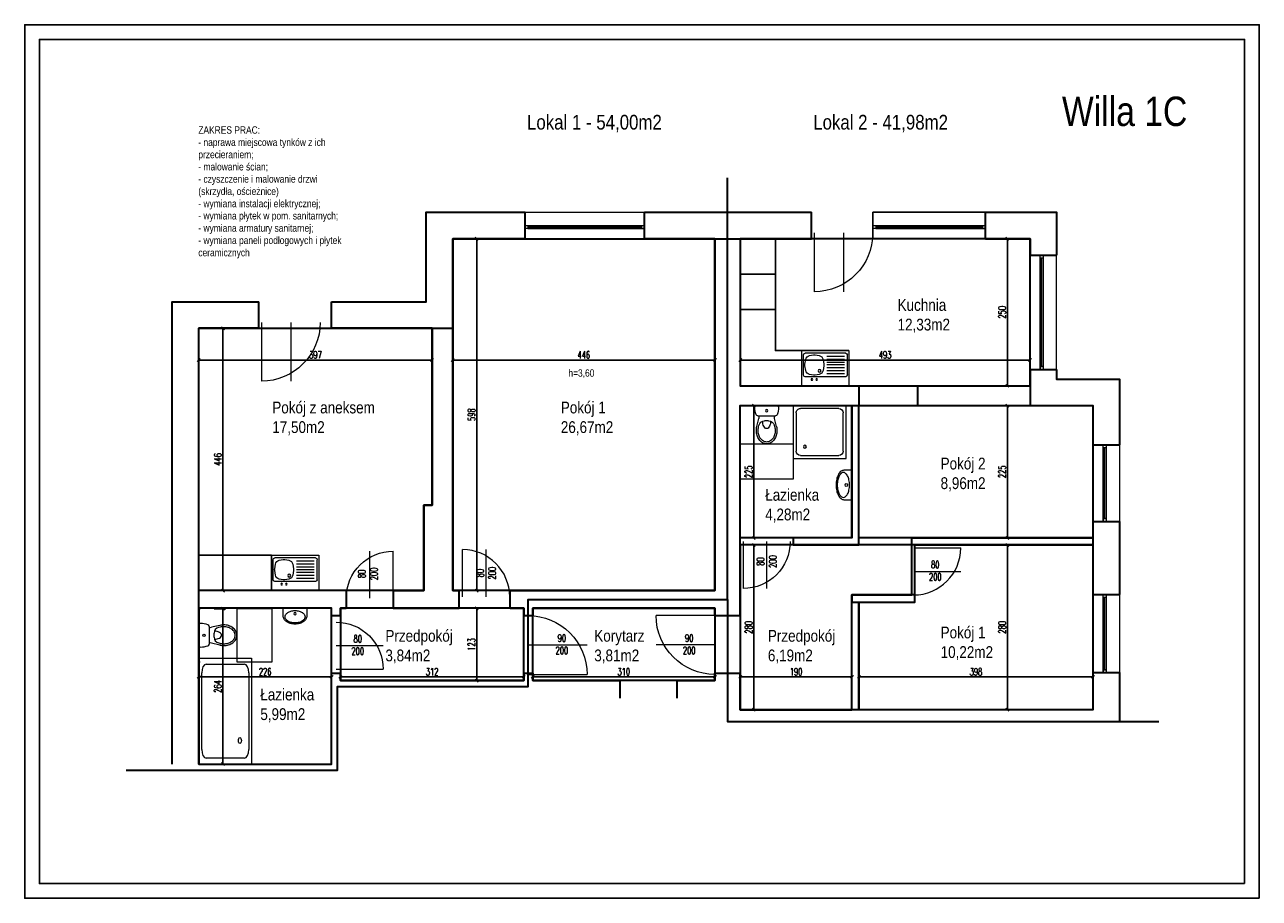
# Model space of a CAD drawing. Extents: x 33706 to 249013, y -74890 to 17912.
# Tile 20 of 175: x 61099 to 63199, y 14370 to 15855. Entities that reach past the tile are written whole.
import ezdxf
from ezdxf.lldxf.tags import DXFTag

# ---------------------------------------------------------------- set-up
doc = ezdxf.new("R2010")
doc.units = 0
doc.header["$MEASUREMENT"] = 0
for name, color, linetype, lineweight in [('_konstrukcja', 96, 'Continuous', 20), ('_stolarka', 1, 'Continuous', 13), ('A-ARM', 1, 'Continuous', 15), ('RAMKA', 13, 'Continuous', 25), ('wymiar', 3, 'Continuous', 13)]:
    doc.layers.add(name, color=color, linetype=linetype, lineweight=lineweight)
doc.styles.add('Arial narrow', font='ARIALN.TTF')
doc.styles.add('SIMPLEX', font='SIMPLEX.shx', dxfattribs={"width": 0.6})
doc.styles.get("Standard").update_dxf_attribs({"font": 'ARIALN.TTF'})
tags = doc.linetypes.add('HIDDEN', pattern=[0.375, 0.25, -0.125]).pattern_tags.tags
tags[6:7] = [DXFTag(74, 4), DXFTag(75, 0), DXFTag(340, '0'), DXFTag(46, 1.0), DXFTag(50, 0.0), DXFTag(44, 0.0), DXFTag(45, 0.0)]
tags[4:5] = [DXFTag(74, 4), DXFTag(75, 0), DXFTag(340, '0'), DXFTag(46, 1.0), DXFTag(50, 0.0), DXFTag(44, 0.0), DXFTag(45, 0.0)]
doc.dimstyles.new('1-50 cm', dxfattribs={"dimscale": 0.5, "dimtxt": 25, "dimasz": 10, "dimexe": 10, "dimexo": 25, "dimgap": 5, "dimtad": 1, "dimdec": 0, "dimdsep": 46, "dimtxsty": 'SIMPLEX', "dimblk": 'OBLIQUE', "dimcen": 0, "dimadec": 1, "dimazin": 0, "dimtfac": 0.028571, "dimtdec": 1, "dimtix": 1, "dimtmove": 1, "dimatfit": 2, "dimldrblk": 'DOT', "dimfxl": 30, "dimfxlon": 1, "dimtolj": 1, "dimlwe": -1, "dimarcsym": 0})

# ---------------------------------------------------------------- blocks, each defined once
blk = doc.blocks.new('_arm_brodzik prost 90')
at = {"layer": 'A-ARM', "color": 0}
for p, q in [((0, 90), (90, 90)), ((0, 0), (0, 90)), ((12.5, 85), (77.5, 85)), ((90, 90), (90, 0)), ((5, 12.5), (5, 77.5)), ((85, 77.5), (85, 12.5)), ((90, 0), (0, 0)), ((77.5, 5), (12.5, 5))]:
    blk.add_line(p, q, dxfattribs=at)
blk.add_circle((20, 20), 2.5, dxfattribs=at)
for centre, start, end in [((12.5, 77.5), 90, 180), ((77.5, 77.5), 0, 90), ((12.5, 12.5), 180, 270), ((77.5, 12.5), 270, 0)]:
    blk.add_arc(centre, 7.5, start, end, dxfattribs=at)
blk = doc.blocks.new('dr100_uniwersalne')
at = {"layer": '_stolarka', "color": 0, "linetype": 'ByBlock', "ltscale": 50}
blk.add_line((50, 0), (50, 100), dxfattribs=at)
blk.add_lwpolyline([(0, 0), (0, 100)], dxfattribs=at)
blk.add_arc((0, 0), 100, 0, 90, dxfattribs=at)
blk = doc.blocks.new('_arm_zlewozmywak 1-kom')
at = {"layer": 'A-ARM'}
for p, q in [((80, 60), (0, 60)), ((0, 60), (0, 0)), ((74.5, 44.5), (5.5, 44.5)), ((80, 0), (80, 60)), ((2.5, 41.5), (2.5, 7.5)), ((6.6, 34), (5.2, 25.8)), ((5.2, 23.2), (6.6, 15)), ((19.8, 41.7), (13, 40.5)), ((29.5, 40.5), (22.7, 41.7)), ((37.3, 25.8), (35.9, 34)), ((35.9, 15), (37.3, 23.2)), ((36.2, 32.6), (36.2, 32.6)), ((72.5, 39.5), (42.5, 39.5)), ((72.5, 34.5), (42.5, 34.5)), ((72.5, 29.5), (42.5, 29.5)), ((72.5, 24.5), (42.5, 24.5)), ((77.5, 41.5), (77.5, 7.5)), ((0, 0), (80, 0)), ((74.5, 4.5), (5.5, 4.5)), ((13, 8.5), (19.8, 7.3)), ((22.7, 7.3), (29.5, 8.5)), ((42.5, 19.5), (72.5, 19.5)), ((42.5, 14.5), (72.5, 14.5)), ((42.5, 9.5), (72.5, 9.5))]:
    blk.add_line(p, q, dxfattribs=at)
for centre, radius in [((17, 49), 1.5), ((25, 49), 1.5), ((30, 34.5), 2.5)]:
    blk.add_circle(centre, radius, dxfattribs=at)
for centre, radius, start, end in [((5.5, 41.5), 3, 90, 180), ((74.5, 41.5), 3, 0, 90), ((13.1, 24.5), 8, 170.5377, 189.4623), ((14.5, 32.6), 8, 100.3048, 170.5377), ((21.2, 33.9), 8, 79.6952, 100.3048), ((28, 32.6), 8, 9.4623, 79.6952), ((28.3, 31.2), 8, 9.4601, 9.4623), ((29.4, 24.5), 8, 350.5377, 9.4623), ((5.5, 7.5), 3, 180, 270), ((14.5, 16.4), 8, 189.4623, 259.6952), ((21.2, 15.1), 8, 259.6952, 280.3048), ((28, 16.4), 8, 280.3048, 350.5377), ((74.5, 7.5), 3, 270, 0)]:
    blk.add_arc(centre, radius, start, end, dxfattribs=at)
blk = doc.blocks.new('wc')
at = {"layer": 'A-ARM', "color": 0}
for p, q in [((-16.7, 35.7), (-13.5, 21.9)), ((-13.8, 36.4), (-13.2, 33.7)), ((3.4, 26), (-3.4, 26)), ((13.8, 36.4), (13.2, 33.7)), ((16.7, 35.7), (13.5, 21.9)), ((17.1, 0), (-17.1, 0)), ((-15, 17.5), (15, 17.5))]:
    blk.add_line(p, q, dxfattribs=at)
at = {"layer": 'A-ARM', "color": 0, "linetype": 'HIDDEN', "lineweight": 13, "ltscale": 50}
blk.add_lwpolyline([(45, 65), (45, 125), (-45, 125), (-45, 65)], close=True, dxfattribs=at)
at = {"layer": 'A-ARM', "color": 0}
for points in [[(17.5, 42.5, 0.072039), (16.3, 50.8, 0.083339), (12.9, 57.8, 0.106661), (7.1, 63.1, 0.132138), (0, 65, 0.132138), (-7.1, 63.1, 0.106661), (-12.9, 57.8, 0.083339), (-16.3, 50.8, 0.072039), (-17.5, 42.5, 0.05824), (-16.7, 35.7, 0.083339)], [(14.5, 42.5, 0.072039), (13.4, 50, 0.083339), (10.5, 56, 0.106661), (5.6, 60.5, 0.132138), (0, 62, 0.132138), (-5.6, 60.5, 0.106661), (-10.5, 56, 0.083339), (-13.4, 50, 0.072039), (-14.5, 42.5, 0.05824), (-13.8, 36.4, 0.05824)], [(13.8, 36.4, 0.05824), (14.5, 42.5, 0.05824)], [(16.7, 35.7, 0.05824), (17.5, 42.5, 0.072039)], [(6.8, 26.6, 0.047502), (6.3, 31.2, 0.067446), (4.8, 35.2, 0.105232), (2.3, 38.2, 0.168531), (0, 39, 0.168531), (-2.3, 38.2, 0.105232), (-4.8, 35.2, 0.067446), (-6.3, 31.2, 0.047502), (-6.8, 26.6, 0.053598)]]:
    blk.add_lwpolyline(points, format="xyb", dxfattribs=at)
at = {"layer": 'A-ARM', "color": 0, "linetype": 'HIDDEN', "lineweight": 13, "ltscale": 50}
for points in [[(-45, 0), (-45, 2.5)], [(-42.5, 0), (-45, 0)], [(45, 0), (42.5, 0)], [(45, 0), (45, 2.5)]]:
    blk.add_lwpolyline(points, dxfattribs=at)
at = {"layer": 'A-ARM', "color": 0}
blk.add_circle((0, 8.8), 1.96, dxfattribs=at)
for centre, radius, start, end in [((-33, 17.4), 20, 0.3283, 13.0047), ((-3.4, 36), 10, 193.0047, 270), ((3.4, 36), 10, 270, 346.9953), ((33, 17.4), 20, 166.9953, 179.6717), ((16.9, 2.7), 37, 159.6583, 179.4624), ((-17.1, 3), 3, 179.4624, 270), ((-15, 14.5), 3, 90, 159.6583), ((15, 14.5), 3, 20.3417, 90), ((17.1, 3), 3, 270, 0.5376), ((-16.9, 2.7), 37, 0.5376, 20.3417)]:
    blk.add_arc(centre, radius, start, end, dxfattribs=at)
blk = doc.blocks.new('_arm_umywalka')
at = {"layer": 'A-ARM', "color": 0}
for p, q in [((-20, 13.5), (-20, 0)), ((-20, 0), (20, 0)), ((20, 0), (20, 13.5))]:
    blk.add_line(p, q, dxfattribs=at)
blk.add_lwpolyline([(20, 13.5, 0.138474), (18.6, 18.4, 0.107069), (14.1, 23, 0.080452), (8, 25.9, 0.068264), (0, 27, 0.068264), (-8, 25.9, 0.080452), (-14.1, 23, 0.107069), (-18.6, 18.4, 0.138474), (-20, 13.5, 0.138474)], format="xyb", dxfattribs=at)
blk.add_lwpolyline([(-17, 14.5, 0.138474), (-16.1, 11.2, 0.107069), (-12.5, 7.4, 0.080452), (-7.1, 5, 0.068264), (0, 4, 0.068264), (7.1, 5, 0.080452), (12.5, 7.4, 0.107069), (16.1, 11.2, 0.138474), (17, 14.5, 0.138474), (16.1, 17.8, 0.107069), (12.5, 21.6, 0.080452), (7.1, 24, 0.068264), (0, 25, 0.068264), (-7.1, 24, 0.080452), (-12.5, 21.6, 0.107069), (-16.1, 17.8, 0.138474)], format="xyb", close=True, dxfattribs=at)
blk.add_circle((0, 9.5), 2, dxfattribs=at)
blk = doc.blocks.new('_OBLIQUE')
at = {"color": 0, "linetype": 'ByBlock', "lineweight": -2}
for p, q in [((-0.5, -0.5), (0.5, 0.5)), ((0, 0), (0, 0))]:
    blk.add_line(p, q, dxfattribs=at)
blk = doc.blocks.new('*D10306')
at = {"layer": 'DEFPOINTS', "color": 0, "lineweight": 18, "ltscale": 50}
for p in [(61395.5, 15339), (61792.5, 15339), (61792.5, 15284.9)]:
    blk.add_point(p, dxfattribs=at)
at = {"layer": 'wymiar', "color": 0, "ltscale": 50}
for p, q in [((61395.5, 15299.9), (61395.5, 15279.9)), ((61792.5, 15299.9), (61792.5, 15279.9))]:
    blk.add_line(p, q, dxfattribs=at)
at = {"layer": 'wymiar', "color": 0, "lineweight": -2, "ltscale": 50}
blk.add_line((61395.5, 15284.9), (61792.5, 15284.9), dxfattribs=at)
at = {"layer": 'wymiar', "color": 0, "lineweight": -2, "ltscale": 50, "xscale": 5, "yscale": 5, "zscale": 5, "rotation": 180}
blk.add_blockref('_OBLIQUE', (61395.5, 15284.9), dxfattribs=at)
at = {"layer": 'wymiar', "color": 0, "lineweight": -2, "ltscale": 50, "xscale": 5, "yscale": 5, "zscale": 5}
blk.add_blockref('_OBLIQUE', (61792.5, 15284.9), dxfattribs=at)
at = {"layer": 'wymiar', "color": 0, "lineweight": 18, "ltscale": 50, "insert": (61594, 15293.6), "char_height": 12.5, "attachment_point": 5, "style": 'SIMPLEX'}
blk.add_mtext('\\A1;397', dxfattribs=at)
blk = doc.blocks.new('_Dot')
at = {"color": 0, "lineweight": -2}
blk.add_line((-0.5, 0), (-1, 0), dxfattribs=at)
at = {"color": 0, "const_width": 0.5}
blk.add_lwpolyline([(-0.25, 0, 1), (0.25, 0, 1)], format="xyb", close=True, dxfattribs=at)
blk = doc.blocks.new('*D10307')
at = {"layer": 'DEFPOINTS', "color": 0, "lineweight": 18, "ltscale": 50}
for p in [(61395.5, 15339), (61395.5, 14893), (61436.7, 14893)]:
    blk.add_point(p, dxfattribs=at)
at = {"layer": 'wymiar', "color": 0, "ltscale": 50}
for p, q in [((61421.7, 15339), (61441.7, 15339)), ((61421.7, 14893), (61441.7, 14893))]:
    blk.add_line(p, q, dxfattribs=at)
at = {"layer": 'wymiar', "color": 0, "lineweight": -2, "ltscale": 50}
blk.add_line((61436.7, 15339), (61436.7, 14893), dxfattribs=at)
at = {"layer": 'wymiar', "color": 0, "lineweight": -2, "ltscale": 50, "xscale": 5, "yscale": 5, "zscale": 5}
for p, rotation in [((61436.7, 15339), 90), ((61436.7, 14893), 270)]:
    blk.add_blockref('_OBLIQUE', p, dxfattribs=dict(at, rotation=rotation))
at = {"layer": 'wymiar', "color": 0, "lineweight": 18, "ltscale": 50, "insert": (61427.9, 15116), "char_height": 12.5, "attachment_point": 5, "rotation": 90, "style": 'SIMPLEX'}
blk.add_mtext('\\A1;446', dxfattribs=at)
blk = doc.blocks.new('*D10308')
at = {"layer": 'DEFPOINTS', "color": 0, "lineweight": 18, "ltscale": 50}
for p in [(61398, 14862.1), (61395.5, 14598), (61436.7, 14598)]:
    blk.add_point(p, dxfattribs=at)
at = {"layer": 'wymiar', "color": 0, "ltscale": 50}
for p, q in [((61421.7, 14862.1), (61441.7, 14862.1)), ((61421.7, 14598), (61441.7, 14598))]:
    blk.add_line(p, q, dxfattribs=at)
at = {"layer": 'wymiar', "color": 0, "lineweight": -2, "ltscale": 50}
blk.add_line((61436.7, 14862.1), (61436.7, 14598), dxfattribs=at)
at = {"layer": 'wymiar', "color": 0, "lineweight": -2, "ltscale": 50, "xscale": 5, "yscale": 5, "zscale": 5}
for p, rotation in [((61436.7, 14862.1), 90), ((61436.7, 14598), 270)]:
    blk.add_blockref('_OBLIQUE', p, dxfattribs=dict(at, rotation=rotation))
at = {"layer": 'wymiar', "color": 0, "lineweight": 18, "ltscale": 50, "insert": (61427.9, 14730), "char_height": 12.5, "attachment_point": 5, "rotation": 90, "style": 'SIMPLEX'}
blk.add_mtext('\\A1;264', dxfattribs=at)
blk = doc.blocks.new('*D10309')
at = {"layer": 'DEFPOINTS', "color": 0, "lineweight": 18, "ltscale": 50}
for p in [(61827.5, 15491), (62273.5, 15491), (61827.5, 15284.9)]:
    blk.add_point(p, dxfattribs=at)
at = {"layer": 'wymiar', "color": 0, "ltscale": 50}
for p, q in [((61827.5, 15299.9), (61827.5, 15279.9)), ((62273.5, 15299.9), (62273.5, 15279.9))]:
    blk.add_line(p, q, dxfattribs=at)
at = {"layer": 'wymiar', "color": 0, "lineweight": -2, "ltscale": 50}
blk.add_line((62273.5, 15284.9), (61827.5, 15284.9), dxfattribs=at)
at = {"layer": 'wymiar', "color": 0, "lineweight": -2, "ltscale": 50, "xscale": 5, "yscale": 5, "zscale": 5, "rotation": 180}
blk.add_blockref('_OBLIQUE', (61827.5, 15284.9), dxfattribs=at)
at = {"layer": 'wymiar', "color": 0, "lineweight": -2, "ltscale": 50, "xscale": 5, "yscale": 5, "zscale": 5}
blk.add_blockref('_OBLIQUE', (62273.5, 15284.9), dxfattribs=at)
at = {"layer": 'wymiar', "color": 0, "lineweight": 18, "ltscale": 50, "insert": (62050.5, 15293.6), "char_height": 12.5, "attachment_point": 5, "style": 'SIMPLEX'}
blk.add_mtext('\\A1;446', dxfattribs=at)
blk = doc.blocks.new('*D10310')
at = {"layer": 'DEFPOINTS', "color": 0, "lineweight": 18, "ltscale": 50}
for p in [(61827.5, 15491), (61827.5, 14893), (61868.4, 14893)]:
    blk.add_point(p, dxfattribs=at)
at = {"layer": 'wymiar', "color": 0, "ltscale": 50}
for p, q in [((61853.4, 15491), (61873.4, 15491)), ((61853.4, 14893), (61873.4, 14893))]:
    blk.add_line(p, q, dxfattribs=at)
at = {"layer": 'wymiar', "color": 0, "lineweight": -2, "ltscale": 50}
blk.add_line((61868.4, 15491), (61868.4, 14893), dxfattribs=at)
at = {"layer": 'wymiar', "color": 0, "lineweight": -2, "ltscale": 50, "xscale": 5, "yscale": 5, "zscale": 5}
for p, rotation in [((61868.4, 15491), 90), ((61868.4, 14893), 270)]:
    blk.add_blockref('_OBLIQUE', p, dxfattribs=dict(at, rotation=rotation))
at = {"layer": 'wymiar', "color": 0, "lineweight": 18, "ltscale": 50, "insert": (61859.6, 15192), "char_height": 12.5, "attachment_point": 5, "rotation": 90, "style": 'SIMPLEX'}
blk.add_mtext('\\A1;598', dxfattribs=at)
blk = doc.blocks.new('*D10311')
at = {"layer": 'DEFPOINTS', "color": 0, "lineweight": 18, "ltscale": 50}
for p in [(61948.5, 14863), (61868.4, 14740), (61948.5, 14740)]:
    blk.add_point(p, dxfattribs=at)
at = {"layer": 'wymiar', "color": 0, "ltscale": 50}
for p, q in [((61883.4, 14863), (61863.4, 14863)), ((61883.4, 14740), (61863.4, 14740))]:
    blk.add_line(p, q, dxfattribs=at)
at = {"layer": 'wymiar', "color": 0, "lineweight": -2, "ltscale": 50}
blk.add_line((61868.4, 14863), (61868.4, 14740), dxfattribs=at)
at = {"layer": 'wymiar', "color": 0, "lineweight": -2, "ltscale": 50, "xscale": 5, "yscale": 5, "zscale": 5}
for p, rotation in [((61868.4, 14863), 90), ((61868.4, 14740), 270)]:
    blk.add_blockref('_OBLIQUE', p, dxfattribs=dict(at, rotation=rotation))
at = {"layer": 'wymiar', "color": 0, "lineweight": 18, "ltscale": 50, "insert": (61859.6, 14801.5), "char_height": 12.5, "attachment_point": 5, "rotation": 90, "style": 'SIMPLEX'}
blk.add_mtext('\\A1;123', dxfattribs=at)
blk = doc.blocks.new('*D10312')
at = {"layer": 'DEFPOINTS', "color": 0, "lineweight": 18, "ltscale": 50}
for p in [(62809.5, 15491), (62771, 15241), (62809.5, 15241)]:
    blk.add_point(p, dxfattribs=at)
at = {"layer": 'wymiar', "color": 0, "ltscale": 50}
for p, q in [((62786, 15491), (62766, 15491)), ((62786, 15241), (62766, 15241))]:
    blk.add_line(p, q, dxfattribs=at)
at = {"layer": 'wymiar', "color": 0, "lineweight": -2, "ltscale": 50}
blk.add_line((62771, 15491), (62771, 15241), dxfattribs=at)
at = {"layer": 'wymiar', "color": 0, "lineweight": -2, "ltscale": 50, "xscale": 5, "yscale": 5, "zscale": 5}
for p, rotation in [((62771, 15491), 90), ((62771, 15241), 270)]:
    blk.add_blockref('_OBLIQUE', p, dxfattribs=dict(at, rotation=rotation))
at = {"layer": 'wymiar', "color": 0, "lineweight": 18, "ltscale": 50, "insert": (62762.2, 15366), "char_height": 12.5, "attachment_point": 5, "rotation": 90, "style": 'SIMPLEX'}
blk.add_mtext('\\A1;250', dxfattribs=at)
blk = doc.blocks.new('*D10313')
at = {"layer": 'DEFPOINTS', "color": 0, "lineweight": 18, "ltscale": 50}
for p in [(62916.5, 15207.5), (62771, 14982.5), (62916.5, 14982.5)]:
    blk.add_point(p, dxfattribs=at)
at = {"layer": 'wymiar', "color": 0, "ltscale": 50}
for p, q in [((62786, 15207.5), (62766, 15207.5)), ((62786, 14982.5), (62766, 14982.5))]:
    blk.add_line(p, q, dxfattribs=at)
at = {"layer": 'wymiar', "color": 0, "lineweight": -2, "ltscale": 50}
blk.add_line((62771, 15207.5), (62771, 14982.5), dxfattribs=at)
at = {"layer": 'wymiar', "color": 0, "lineweight": -2, "ltscale": 50, "xscale": 5, "yscale": 5, "zscale": 5}
for p, rotation in [((62771, 15207.5), 90), ((62771, 14982.5), 270)]:
    blk.add_blockref('_OBLIQUE', p, dxfattribs=dict(at, rotation=rotation))
at = {"layer": 'wymiar', "color": 0, "lineweight": 18, "ltscale": 50, "insert": (62762.2, 15095), "char_height": 12.5, "attachment_point": 5, "rotation": 90, "style": 'SIMPLEX'}
blk.add_mtext('\\A1;225', dxfattribs=at)
blk = doc.blocks.new('*D10314')
at = {"layer": 'DEFPOINTS', "color": 0, "lineweight": 18, "ltscale": 50}
for p in [(62916.5, 14970.5), (62771, 14690.5), (62916.5, 14690.5)]:
    blk.add_point(p, dxfattribs=at)
at = {"layer": 'wymiar', "color": 0, "ltscale": 50}
for p, q in [((62786, 14970.5), (62766, 14970.5)), ((62786, 14690.5), (62766, 14690.5))]:
    blk.add_line(p, q, dxfattribs=at)
at = {"layer": 'wymiar', "color": 0, "lineweight": -2, "ltscale": 50}
blk.add_line((62771, 14970.5), (62771, 14690.5), dxfattribs=at)
at = {"layer": 'wymiar', "color": 0, "lineweight": -2, "ltscale": 50, "xscale": 5, "yscale": 5, "zscale": 5}
for p, rotation in [((62771, 14970.5), 90), ((62771, 14690.5), 270)]:
    blk.add_blockref('_OBLIQUE', p, dxfattribs=dict(at, rotation=rotation))
at = {"layer": 'wymiar', "color": 0, "lineweight": 18, "ltscale": 50, "insert": (62762.2, 14830.5), "char_height": 12.5, "attachment_point": 5, "rotation": 90, "style": 'SIMPLEX'}
blk.add_mtext('\\A1;280', dxfattribs=at)
blk = doc.blocks.new('*D10315')
at = {"layer": 'DEFPOINTS', "color": 0, "lineweight": 18, "ltscale": 50}
for p in [(62506.5, 14746.4), (62316.5, 14690.5), (62506.5, 14690.5)]:
    blk.add_point(p, dxfattribs=at)
at = {"layer": 'wymiar', "color": 0, "ltscale": 50}
for p, q in [((62316.5, 14731.4), (62316.5, 14751.4)), ((62506.5, 14731.4), (62506.5, 14751.4))]:
    blk.add_line(p, q, dxfattribs=at)
at = {"layer": 'wymiar', "color": 0, "lineweight": -2, "ltscale": 50}
blk.add_line((62316.5, 14746.4), (62506.5, 14746.4), dxfattribs=at)
at = {"layer": 'wymiar', "color": 0, "lineweight": -2, "ltscale": 50, "xscale": 5, "yscale": 5, "zscale": 5, "rotation": 180}
blk.add_blockref('_OBLIQUE', (62316.5, 14746.4), dxfattribs=at)
at = {"layer": 'wymiar', "color": 0, "lineweight": -2, "ltscale": 50, "xscale": 5, "yscale": 5, "zscale": 5}
blk.add_blockref('_OBLIQUE', (62506.5, 14746.4), dxfattribs=at)
at = {"layer": 'wymiar', "color": 0, "lineweight": 18, "ltscale": 50, "insert": (62411.5, 14755.1), "char_height": 12.5, "attachment_point": 5, "style": 'SIMPLEX'}
blk.add_mtext('\\A1;190', dxfattribs=at)
blk = doc.blocks.new('*D10316')
at = {"layer": 'DEFPOINTS', "color": 0, "lineweight": 18, "ltscale": 50}
for p in [(62518.5, 14746.4), (62518.5, 14690.5), (62916.5, 14690.5)]:
    blk.add_point(p, dxfattribs=at)
at = {"layer": 'wymiar', "color": 0, "ltscale": 50}
for p, q in [((62518.5, 14731.4), (62518.5, 14751.4)), ((62916.5, 14731.4), (62916.5, 14751.4))]:
    blk.add_line(p, q, dxfattribs=at)
at = {"layer": 'wymiar', "color": 0, "lineweight": -2, "ltscale": 50}
blk.add_line((62916.5, 14746.4), (62518.5, 14746.4), dxfattribs=at)
at = {"layer": 'wymiar', "color": 0, "lineweight": -2, "ltscale": 50, "xscale": 5, "yscale": 5, "zscale": 5, "rotation": 180}
blk.add_blockref('_OBLIQUE', (62518.5, 14746.4), dxfattribs=at)
at = {"layer": 'wymiar', "color": 0, "lineweight": -2, "ltscale": 50, "xscale": 5, "yscale": 5, "zscale": 5}
blk.add_blockref('_OBLIQUE', (62916.5, 14746.4), dxfattribs=at)
at = {"layer": 'wymiar', "color": 0, "lineweight": 18, "ltscale": 50, "insert": (62717.5, 14755.1), "char_height": 12.5, "attachment_point": 5, "style": 'SIMPLEX'}
blk.add_mtext('\\A1;398', dxfattribs=at)
blk = doc.blocks.new('*D10317')
at = {"layer": 'DEFPOINTS', "color": 0, "lineweight": 18, "ltscale": 50}
for p in [(61963.5, 14746.4), (61963.5, 14740), (62273.5, 14740)]:
    blk.add_point(p, dxfattribs=at)
at = {"layer": 'wymiar', "color": 0, "ltscale": 50}
for p, q in [((61963.5, 14746.4), (61963.5, 14751.4)), ((62273.5, 14746.4), (62273.5, 14751.4))]:
    blk.add_line(p, q, dxfattribs=at)
at = {"layer": 'wymiar', "color": 0, "lineweight": -2, "ltscale": 50}
blk.add_line((62273.5, 14746.4), (61963.5, 14746.4), dxfattribs=at)
at = {"layer": 'wymiar', "color": 0, "lineweight": -2, "ltscale": 50, "xscale": 5, "yscale": 5, "zscale": 5, "rotation": 180}
blk.add_blockref('_OBLIQUE', (61963.5, 14746.4), dxfattribs=at)
at = {"layer": 'wymiar', "color": 0, "lineweight": -2, "ltscale": 50, "xscale": 5, "yscale": 5, "zscale": 5}
blk.add_blockref('_OBLIQUE', (62273.5, 14746.4), dxfattribs=at)
at = {"layer": 'wymiar', "color": 0, "lineweight": 18, "ltscale": 50, "insert": (62118.5, 14755.1), "char_height": 12.5, "attachment_point": 5, "style": 'SIMPLEX'}
blk.add_mtext('\\A1;310', dxfattribs=at)
blk = doc.blocks.new('*D10318')
at = {"layer": 'DEFPOINTS', "color": 0, "lineweight": 18, "ltscale": 50}
for p in [(61948.5, 14746.4), (61636.5, 14740), (61948.5, 14740)]:
    blk.add_point(p, dxfattribs=at)
at = {"layer": 'wymiar', "color": 0, "ltscale": 50}
for p, q in [((61636.5, 14746.4), (61636.5, 14751.4)), ((61948.5, 14746.4), (61948.5, 14751.4))]:
    blk.add_line(p, q, dxfattribs=at)
at = {"layer": 'wymiar', "color": 0, "lineweight": -2, "ltscale": 50}
blk.add_line((61636.5, 14746.4), (61948.5, 14746.4), dxfattribs=at)
at = {"layer": 'wymiar', "color": 0, "lineweight": -2, "ltscale": 50, "xscale": 5, "yscale": 5, "zscale": 5, "rotation": 180}
blk.add_blockref('_OBLIQUE', (61636.5, 14746.4), dxfattribs=at)
at = {"layer": 'wymiar', "color": 0, "lineweight": -2, "ltscale": 50, "xscale": 5, "yscale": 5, "zscale": 5}
blk.add_blockref('_OBLIQUE', (61948.5, 14746.4), dxfattribs=at)
at = {"layer": 'wymiar', "color": 0, "lineweight": 18, "ltscale": 50, "insert": (61792.5, 14755.1), "char_height": 12.5, "attachment_point": 5, "style": 'SIMPLEX'}
blk.add_mtext('\\A1;312', dxfattribs=at)
blk = doc.blocks.new('*D10319')
at = {"layer": 'DEFPOINTS', "color": 0, "lineweight": 18, "ltscale": 50}
for p in [(61395.5, 14862.1), (61621.5, 14863), (61395.5, 14746.4)]:
    blk.add_point(p, dxfattribs=at)
at = {"layer": 'wymiar', "color": 0, "ltscale": 50}
for p, q in [((61395.5, 14761.4), (61395.5, 14741.4)), ((61621.5, 14761.4), (61621.5, 14741.4))]:
    blk.add_line(p, q, dxfattribs=at)
at = {"layer": 'wymiar', "color": 0, "lineweight": -2, "ltscale": 50}
blk.add_line((61621.5, 14746.4), (61395.5, 14746.4), dxfattribs=at)
at = {"layer": 'wymiar', "color": 0, "lineweight": -2, "ltscale": 50, "xscale": 5, "yscale": 5, "zscale": 5, "rotation": 180}
blk.add_blockref('_OBLIQUE', (61395.5, 14746.4), dxfattribs=at)
at = {"layer": 'wymiar', "color": 0, "lineweight": -2, "ltscale": 50, "xscale": 5, "yscale": 5, "zscale": 5}
blk.add_blockref('_OBLIQUE', (61621.5, 14746.4), dxfattribs=at)
at = {"layer": 'wymiar', "color": 0, "lineweight": 18, "ltscale": 50, "insert": (61508.5, 14755.1), "char_height": 12.5, "attachment_point": 5, "style": 'SIMPLEX'}
blk.add_mtext('\\A1;226', dxfattribs=at)
blk = doc.blocks.new('*D10320')
at = {"layer": 'DEFPOINTS', "color": 0, "lineweight": 18, "ltscale": 50}
for p in [(62319, 15207.5), (62316.5, 14982.5), (62339.7, 14982.5)]:
    blk.add_point(p, dxfattribs=at)
at = {"layer": 'wymiar', "color": 0, "ltscale": 50}
for p, q in [((62331.5, 15207.5), (62344.7, 15207.5)), ((62329, 14982.5), (62344.7, 14982.5))]:
    blk.add_line(p, q, dxfattribs=at)
at = {"layer": 'wymiar', "color": 0, "lineweight": -2, "ltscale": 50}
blk.add_line((62339.7, 15207.5), (62339.7, 14982.5), dxfattribs=at)
at = {"layer": 'wymiar', "color": 0, "lineweight": -2, "ltscale": 50, "xscale": 5, "yscale": 5, "zscale": 5}
for p, rotation in [((62339.7, 15207.5), 90), ((62339.7, 14982.5), 270)]:
    blk.add_blockref('_OBLIQUE', p, dxfattribs=dict(at, rotation=rotation))
at = {"layer": 'wymiar', "color": 0, "lineweight": 18, "ltscale": 50, "insert": (62330.9, 15095), "char_height": 12.5, "attachment_point": 5, "rotation": 90, "style": 'SIMPLEX'}
blk.add_mtext('\\A1;225', dxfattribs=at)
blk = doc.blocks.new('*D10321')
at = {"layer": 'DEFPOINTS', "color": 0, "lineweight": 18, "ltscale": 50}
for p in [(62316.5, 14970.5), (62316.5, 14690.5), (62339.7, 14690.5)]:
    blk.add_point(p, dxfattribs=at)
at = {"layer": 'wymiar', "color": 0, "ltscale": 50}
for p, q in [((62329, 14970.5), (62344.7, 14970.5)), ((62329, 14690.5), (62344.7, 14690.5))]:
    blk.add_line(p, q, dxfattribs=at)
at = {"layer": 'wymiar', "color": 0, "lineweight": -2, "ltscale": 50}
blk.add_line((62339.7, 14970.5), (62339.7, 14690.5), dxfattribs=at)
at = {"layer": 'wymiar', "color": 0, "lineweight": -2, "ltscale": 50, "xscale": 5, "yscale": 5, "zscale": 5}
for p, rotation in [((62339.7, 14970.5), 90), ((62339.7, 14690.5), 270)]:
    blk.add_blockref('_OBLIQUE', p, dxfattribs=dict(at, rotation=rotation))
at = {"layer": 'wymiar', "color": 0, "lineweight": 18, "ltscale": 50, "insert": (62330.9, 14830.5), "char_height": 12.5, "attachment_point": 5, "rotation": 90, "style": 'SIMPLEX'}
blk.add_mtext('\\A1;280', dxfattribs=at)
blk = doc.blocks.new('*D10322')
at = {"layer": 'DEFPOINTS', "color": 0, "lineweight": 18, "ltscale": 50}
for p in [(62316.5, 15284.9), (62316.5, 15241), (62809.5, 15241)]:
    blk.add_point(p, dxfattribs=at)
at = {"layer": 'wymiar', "color": 0, "ltscale": 50}
for p, q in [((62316.5, 15269.9), (62316.5, 15289.9)), ((62809.5, 15269.9), (62809.5, 15289.9))]:
    blk.add_line(p, q, dxfattribs=at)
at = {"layer": 'wymiar', "color": 0, "lineweight": -2, "ltscale": 50}
blk.add_line((62809.5, 15284.9), (62316.5, 15284.9), dxfattribs=at)
at = {"layer": 'wymiar', "color": 0, "lineweight": -2, "ltscale": 50, "xscale": 5, "yscale": 5, "zscale": 5, "rotation": 180}
blk.add_blockref('_OBLIQUE', (62316.5, 15284.9), dxfattribs=at)
at = {"layer": 'wymiar', "color": 0, "lineweight": -2, "ltscale": 50, "xscale": 5, "yscale": 5, "zscale": 5}
blk.add_blockref('_OBLIQUE', (62809.5, 15284.9), dxfattribs=at)
at = {"layer": 'wymiar', "color": 0, "lineweight": 18, "ltscale": 50, "insert": (62563, 15293.6), "char_height": 12.5, "attachment_point": 5, "style": 'SIMPLEX'}
blk.add_mtext('\\A1;493', dxfattribs=at)

msp = doc.modelspace()

# ---------------------------------------------------------------- linework, layer by layer
at = {"layer": '_konstrukcja', "lineweight": 35, "ltscale": 50}
for p, q in [((61950.5, 15491), (61950.5, 15536)), ((62153.5, 15491), (62153.5, 15536)), ((62437.5, 15491), (62437.5, 15536)), ((62733.5, 15491), (62733.5, 15536)), ((62809.5, 15463), (62854.5, 15463)), ((61395.5, 14893), (61395.5, 15339)), ((62809.5, 15269), (62854.5, 15269)), ((62916.5, 15140.5), (62961.5, 15140.5)), ((62916.5, 15010.5), (62961.5, 15010.5)), ((61646.5, 14893), (61395.5, 14893)), ((61646.5, 14893), (61646.5, 14863)), ((61778.5, 14893), (61726.5, 14893)), ((61726.5, 14893), (61726.5, 14863)), ((61838.5, 14863), (61838.5, 14893)), ((61925.5, 14863), (61925.5, 14893)), ((62916.5, 14886.5), (62961.5, 14886.5)), ((61621.5, 14850.5), (61636.5, 14850.5)), ((61948.5, 14850.5), (61963.5, 14850.5)), ((62273.5, 14850.5), (62316.5, 14850.5)), ((61621.5, 14752.5), (61636.5, 14752.5)), ((61948.5, 14752.5), (61963.5, 14752.5)), ((62273.5, 14752.5), (62316.5, 14752.5)), ((62916.5, 14753.5), (62961.5, 14753.5)), ((62111.5, 14740), (62111.5, 14710)), ((62208.5, 14740), (62208.5, 14710))]:
    msp.add_line(p, q, dxfattribs=at)
at = {"layer": '_konstrukcja', "lineweight": 20, "ltscale": 50}
msp.add_lwpolyline([(62153.5, 15491), (61950.5, 15491), (61950.5, 15536), (62153.5, 15536)], close=True, dxfattribs=at)
at = {"layer": '_konstrukcja', "lineweight": 35, "ltscale": 50}
for points in [[(62153.5, 15536), (62437.5, 15536)], [(62733.5, 15536), (62854.5, 15536), (62854.5, 15463)], [(61950.5, 15491), (61827.5, 15491), (61827.5, 14893), (61838.5, 14893)], [(62273.5, 15413), (62273.5, 15491), (62153.5, 15491)], [(62153.5, 15491), (62437.5, 15491)], [(62437.5, 15491), (62316.5, 15491), (62316.5, 15413)], [(62733.5, 15491), (62809.5, 15491), (62809.5, 15463)], [(62809.5, 15463), (62809.5, 15491), (62733.5, 15491)], [(62273.5, 15134), (62273.5, 15413)], [(62316.5, 15413), (62316.5, 15241), (62518.5, 15241)], [(61395.5, 14598), (61395.5, 15339), (61497.5, 15339)], [(61497.5, 15339), (61395.5, 15339), (61395.5, 15339)], [(61778.5, 14893), (61778.5, 15038), (61792.5, 15038), (61792.5, 15339), (61621.5, 15339)], [(62618.5, 15241), (62809.5, 15241), (62809.5, 15269)], [(62809.5, 15269), (62809.5, 15207.5), (62916.5, 15207.5), (62916.5, 15140.5)], [(62854.5, 15269), (62854.5, 15252.5), (62961.5, 15252.5), (62961.5, 15140.5)], [(62518.5, 15241), (62518.5, 15207.5), (62518.5, 15207.5)], [(62618.5, 15207.5), (62618.5, 15207.5), (62618.5, 15241)], [(62316.5, 15134), (62316.5, 15207.5), (62518.5, 15207.5)], [(62506.5, 14982.5), (62406.5, 14982.5), (62406.5, 14970.5), (62506.5, 14970.5), (62506.5, 14970.5), (62518.5, 14970.5), (62518.5, 15207.5), (62518.5, 15207.5)], [(62506.5, 14982.5), (62506.5, 15207.5)], [(62618.5, 15207.5), (62916.5, 15207.5), (62916.5, 15140.5)], [(62105.5, 14893), (62273.5, 14893), (62273.5, 15134)], [(62316.5, 14850.5), (62316.5, 15134)], [(62916.5, 15010.5), (62916.5, 14886.5)], [(62916.5, 15010.5), (62916.5, 14886.5)], [(62961.5, 15010.5), (62961.5, 14886.5)], [(61726.5, 14893), (61778.5, 14893)], [(61925.5, 14893), (62105.5, 14893)], [(61621.5, 14850.5), (61621.5, 14863), (61395.5, 14863), (61395.5, 14598), (61621.5, 14598), (61621.5, 14752.5)], [(61636.5, 14850.5), (61636.5, 14863), (61646.5, 14863)], [(61726.5, 14863), (61838.5, 14863)], [(61925.5, 14863), (61948.5, 14863), (61948.5, 14850.5)], [(62105.5, 14863), (61963.5, 14863), (61963.5, 14850.5)], [(62273.5, 14850.5), (62273.5, 14863), (62105.5, 14863)], [(61948.5, 14752.5), (61948.5, 14740), (61636.5, 14740), (61636.5, 14752.5)], [(61963.5, 14752.5), (61963.5, 14740), (62111.5, 14740)], [(62208.5, 14740), (62273.5, 14740), (62273.5, 14752.5)], [(62916.5, 14753.5), (62916.5, 14690.5), (62316.5, 14690.5), (62316.5, 14752.5)], [(62916.5, 14753.5), (62916.5, 14690.5)], [(62961.5, 14753.5), (62961.5, 14670.5)]]:
    msp.add_lwpolyline(points, dxfattribs=at)
at = {"layer": '_konstrukcja', "lineweight": 18, "ltscale": 50}
for points in [[(62542.1, 15491), (62733.5, 15491), (62733.5, 15536), (62542.1, 15536)], [(62809.5, 15269), (62854.5, 15269), (62854.5, 15463), (62809.5, 15463)], [(62916.5, 15140.5), (62961.5, 15140.5), (62961.5, 15010.5), (62916.5, 15010.5)], [(62916.5, 14886.5), (62961.5, 14886.5), (62961.5, 14753.5), (62916.5, 14753.5)]]:
    msp.add_lwpolyline(points, close=True, dxfattribs=at)
msp.add_lwpolyline([(62733.5, 15491), (62542.1, 15491), (62542.1, 15536), (62733.5, 15536)], dxfattribs=at)
at = {"layer": '_konstrukcja', "lineweight": 35, "ltscale": 50}
for points in [[(62608.5, 14970.5), (62608.5, 14982.5), (62916.5, 14982.5), (62916.5, 14970.5)], [(62613.5, 14885.5), (62506.5, 14885.5), (62506.5, 14873.5), (62613.5, 14873.5)], [(62506.5, 14873.5), (62518.5, 14873.5), (62518.5, 14690.5), (62506.5, 14690.5)]]:
    msp.add_lwpolyline(points, close=True, dxfattribs=at)
at = {"layer": '_konstrukcja', "color": 5, "linetype": 'HIDDEN', "lineweight": 35, "ltscale": 200}
msp.add_lwpolyline([(62295, 14878), (62295, 14730), (62295, 14670.5), (63028.6, 14670.5)], dxfattribs=at)
at = {"layer": '_stolarka', "lineweight": 18}
for points in [[(61950.5, 15513.5), (62153.5, 15513.5), (62153.5, 15508.5), (61950.5, 15508.5), (61950.5, 15513.5), (61955.5, 15513.5), (61955.5, 15508.5), (62153.5, 15508.5), (62148.5, 15508.5), (62148.5, 15513.5), (62148.5, 15511), (61955.5, 15511)], [(62542.1, 15513.5), (62733.5, 15513.5), (62733.5, 15508.5), (62542.1, 15508.5), (62542.1, 15513.5), (62547.1, 15513.5), (62547.1, 15508.5), (62733.5, 15508.5), (62728.5, 15508.5), (62728.5, 15513.5), (62728.5, 15511), (62547.1, 15511)], [(62832, 15463), (62832, 15269), (62827, 15269), (62827, 15463), (62832, 15463), (62832, 15458), (62827, 15458), (62827, 15269), (62827, 15274), (62832, 15274), (62829.5, 15274), (62829.5, 15458)], [(62939, 15140.5), (62939, 15010.5), (62934, 15010.5), (62934, 15140.5), (62939, 15140.5), (62939, 15135.5), (62934, 15135.5), (62934, 15010.5), (62934, 15015.5), (62939, 15015.5), (62936.5, 15015.5), (62936.5, 15135.5)], [(62939, 14886.5), (62939, 14753.5), (62934, 14753.5), (62934, 14886.5), (62939, 14886.5), (62939, 14881.5), (62934, 14881.5), (62934, 14753.5), (62934, 14758.5), (62939, 14758.5), (62936.5, 14758.5), (62936.5, 14881.5)]]:
    msp.add_lwpolyline(points, dxfattribs=at)
at = {"layer": 'A-ARM', "lineweight": 25, "ltscale": 50}
for points in [[(62316.5, 15491), (62316.5, 15241), (62518.5, 15241)], [(62376.5, 15491), (62376.5, 15301), (62501.5, 15301)]]:
    msp.add_lwpolyline(points, dxfattribs=at)
for points in [[(62316.5, 15431), (62376.5, 15431), (62376.5, 15491), (62316.5, 15491)], [(62316.5, 15371), (62376.5, 15371), (62376.5, 15431), (62316.5, 15431)], [(61519.5, 14893), (61519.5, 14953), (61395.5, 14953), (61395.5, 14893)]]:
    msp.add_lwpolyline(points, close=True, dxfattribs=at)
at = {"layer": 'DEFPOINTS', "lineweight": 35, "ltscale": 50}
for points in [[(61827.5, 15491), (62273.5, 15491), (62273.5, 14893), (61827.5, 14893)], [(62316.5, 15241), (62809.5, 15241), (62809.5, 15491), (62316.5, 15491)], [(61395.5, 15339), (61792.5, 15339), (61792.5, 15038), (61778.5, 15038), (61778.5, 14893), (61395.5, 14893)], [(62316.5, 15207.5), (62506.5, 15207.5), (62506.5, 14982.5), (62316.5, 14982.5)], [(62916.5, 14982.5), (62518.5, 14982.5), (62518.5, 15207.5), (62916.5, 15207.5)], [(62316.5, 14690.5), (62506.5, 14690.5), (62506.5, 14885.5), (62608.5, 14885.5), (62608.5, 14970.5), (62316.5, 14970.5)], [(62518.5, 14690.5), (62518.5, 14873.5), (62613.5, 14873.5), (62613.5, 14970.5), (62916.5, 14970.5), (62916.5, 14690.5)], [(61621.5, 14863), (61395.5, 14863), (61395.5, 14598), (61621.5, 14598)], [(61636.5, 14740), (61948.5, 14740), (61948.5, 14863), (61636.5, 14863)], [(61963.5, 14863), (62273.5, 14863), (62273.5, 14740), (61963.5, 14740)]]:
    msp.add_lwpolyline(points, close=True, dxfattribs=at)
at = {"layer": 'RAMKA', "lineweight": 25, "ltscale": 50}
msp.add_lwpolyline([(63199.5, 14369.9), (63199.5, 15854.9), (61099.5, 15854.9), (61099.5, 14369.9)], close=True, dxfattribs=at)

# ---------------------------------------------------------------- block references
at = {"layer": '_stolarka', "lineweight": 35, "xscale": -1}
for p, rotation in [((62442.1, 15500.9), 180.0000000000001), ((61502.1, 15348.9), 180.0000000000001), ((61956, 14750.5), 270.0000000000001), ((62273.5, 14850.5), 89.99999999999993)]:
    msp.add_blockref('dr100_uniwersalne', p, dxfattribs=dict(at, rotation=rotation))
at = {"layer": '_stolarka', "lineweight": 35, "yscale": 0.8, "zscale": 0.8}
for p, xscale, rotation in [((62321.5, 14976.5), -0.8, 180.0000000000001), ((62611.6, 14965.5), 0.8, 269.9999999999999)]:
    msp.add_blockref('dr100_uniwersalne', p, dxfattribs=dict(at, xscale=xscale, rotation=rotation))
at = {"layer": '_stolarka', "lineweight": 35, "yscale": 0.8}
for p, xscale in [((61726.5, 14880), -0.8), ((61844.4, 14882.6), 0.8)]:
    msp.add_blockref('dr100_uniwersalne', p, dxfattribs=dict(at, xscale=xscale))
at = {"layer": '_stolarka', "lineweight": 35, "xscale": -0.8, "yscale": 0.8, "rotation": 270.0000000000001}
msp.add_blockref('dr100_uniwersalne', (61629.3, 14759.4), dxfattribs=at)
at = {"layer": 'A-ARM'}
for name, p, xscale, rotation in [('_arm_zlewozmywak 1-kom', (62421.5, 15301), -1, 179.9999999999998), ('wc', (62361.5, 15207.5), -1, 180), ('_arm_brodzik prost 90', (62406.5, 15117.5), -1, 270), ('_arm_umywalka', (62506.5, 15072.5), 1.25, 90.00000000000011), ('_arm_zlewozmywak 1-kom', (61519.5, 14953), -1, 179.9999999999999), ('_arm_umywalka', (61559.3, 14863), -1, 179.9999999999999), ('_arm_brodzik prost 90', (61485.5, 14598), 2, 89.99999999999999)]:
    msp.add_blockref(name, p, dxfattribs=dict(at, xscale=xscale, rotation=rotation))
at = {"layer": 'A-ARM', "rotation": 270}
msp.add_blockref('wc', (61395.5, 14817.1), dxfattribs=at)

# ---------------------------------------------------------------- texts
at = {"layer": '_stolarka', "lineweight": 25, "ltscale": 50, "char_height": 12.5, "attachment_point": 5, "rotation": 90, "style": 'SIMPLEX'}
for insert in [(62361.5, 14942.3), (61683.2, 14921.3), (61884.4, 14922.6)]:
    msp.add_mtext('{\\A1;80\\P200}', dxfattribs=dict(at, insert=insert))
at = {"layer": '_stolarka', "lineweight": 25, "ltscale": 50, "char_height": 12.5, "attachment_point": 5, "style": 'SIMPLEX'}
for s, insert in [('{\\A1;80\\P200}', (62648.3, 14926.7)), ('{\\A1;80\\P200}', (61666, 14800.6)), ('{\\A1;90\\P200}', (62013.2, 14801.7)), ('{\\A1;90\\P200}', (62229.8, 14801.7))]:
    msp.add_mtext(s, dxfattribs=dict(at, insert=insert))
at = {"layer": 'A-ARM', "lineweight": 25, "ltscale": 50, "style": 'Arial narrow'}
msp.add_text('Willa 1C', height=50, dxfattribs=at).set_placement((62863.8, 15682.7))
at = {"layer": 'A-ARM', "lineweight": 25, "ltscale": 50, "attachment_point": 1, "style": 'Arial narrow'}
for s, insert, char_height, width in [('Lokal 1 - 54,00m2', (61953.9, 15701.7), 25, 246.734), ('Lokal 2 - 41,98m2', (62440.7, 15701.7), 25, 246.734), ('Kuchnia\\P12,33m2', (62584.2, 15388.5), 20, 184.332), ('Pokój z aneksem\\P17,50m2', (61520.6, 15214.2), 20, 184.332), ('Pokój 1\\P26,67m2', (62011.4, 15214.2), 20, 184.332), ('Pokój 2\\P8,96m2', (62657.4, 15118.9), 20, 184.332), ('Łazienka\\P4,28m2', (62359.1, 15065.7), 20, 184.332), ('Przedpokój\\P3,84m2', (61713, 14826.1), 20, 184.332), ('Korytarz\\P3,81m2', (62068.3, 14826.1), 20, 184.332), ('Przedpokój\\P6,19m2', (62363.6, 14826.1), 20, 184.332), ('Pokój 1\\P10,22m2', (62657.4, 14831.8), 20, 184.332), ('Łazienka\\P5,99m2', (61500.3, 14726.3), 20, 184.332)]:
    msp.add_mtext(s, dxfattribs=dict(at, insert=insert, char_height=char_height, width=width))

# ---------------------------------------------------------------- dimensions: what is measured, and where the dimension line sits
at = {"layer": 'wymiar', "lineweight": 18, "ltscale": 50}
for base, p1, p2, picture, middle in [((61868.4, 14893), (61827.5, 15491), (61827.5, 14893), '*D10310', (61859.6, 15192)), ((62771, 15241), (62809.5, 15491), (62809.5, 15241), '*D10312', (62762.2, 15366)), ((61436.7, 14893), (61395.5, 15339), (61395.5, 14893), '*D10307', (61427.9, 15116)), ((62339.7, 14982.5), (62319, 15207.5), (62316.5, 14982.5), '*D10320', (62330.9, 15095)), ((62771, 14982.5), (62916.5, 15207.5), (62916.5, 14982.5), '*D10313', (62762.2, 15095)), ((62339.7, 14690.5), (62316.5, 14970.5), (62316.5, 14690.5), '*D10321', (62330.9, 14830.5)), ((62771, 14690.5), (62916.5, 14970.5), (62916.5, 14690.5), '*D10314', (62762.2, 14830.5)), ((61436.7, 14598), (61398, 14862.1), (61395.5, 14598), '*D10308', (61427.9, 14730)), ((61868.4, 14740), (61948.5, 14863), (61948.5, 14740), '*D10311', (61859.6, 14801.5))]:
    dim = msp.add_linear_dim(base=base, p1=p1, p2=p2, angle=90, dimstyle='1-50 cm', dxfattribs=at)
    dim.commit()
    dim.dimension.update_dxf_attribs({"geometry": picture, "text_midpoint": middle})
for base, p1, p2, picture, middle in [((61792.5, 15284.9), (61395.5, 15339), (61792.5, 15339), '*D10306', (61594, 15293.6)), ((62316.5, 15284.9), (62809.5, 15241), (62316.5, 15241), '*D10322', (62563, 15293.6)), ((61395.5, 14746.4), (61621.5, 14863), (61395.5, 14862.1), '*D10319', (61508.5, 14755.1)), ((61948.5, 14746.4), (61636.5, 14740), (61948.5, 14740), '*D10318', (61792.5, 14755.1)), ((61963.5, 14746.4), (62273.5, 14740), (61963.5, 14740), '*D10317', (62118.5, 14755.1)), ((62506.5, 14746.4), (62316.5, 14690.5), (62506.5, 14690.5), '*D10315', (62411.5, 14755.1)), ((62518.5, 14746.4), (62916.5, 14690.5), (62518.5, 14690.5), '*D10316', (62717.5, 14755.1))]:
    dim = msp.add_linear_dim(base=base, p1=p1, p2=p2, dimstyle='1-50 cm', dxfattribs=at)
    dim.commit()
    dim.dimension.update_dxf_attribs({"geometry": picture, "text_midpoint": middle})

# ---------------------------------------------------------------- next in the draw order: texts
at = {"layer": 'A-ARM', "lineweight": 25, "ltscale": 50, "insert": (61394.8, 15682.2), "char_height": 12.5, "width": 250, "attachment_point": 1, "bg_fill": 2}
msp.add_mtext('\\pxql;ZAKRES PRAC:\\P- naprawa miejscowa tynków z ich przecieraniem;\\P- malowanie ścian;\\P- czyszczenie i malowanie drzwi (skrzydła, ościeżnice)\\P- wymiana instalacji elektrycznej;\\P- wymiana płytek w pom. sanitarnych;\\P- wymiana armatury sanitarnej;\\P- wy{miana paneli podłogowych i płytek ceramicznych}', dxfattribs=at)

# ---------------------------------------------------------------- next in the draw order: linework, layer by layer
at = {"layer": '_konstrukcja', "lineweight": 35, "ltscale": 50}
for p, q in [((61497.5, 15339), (61497.5, 15384)), ((61621.5, 15339), (61621.5, 15384))]:
    msp.add_line(p, q, dxfattribs=at)
at = {"layer": '_konstrukcja', "color": 5, "linetype": 'HIDDEN', "lineweight": 35, "ltscale": 200}
msp.add_lwpolyline([(61272.3, 14588), (61631.5, 14588), (61631.5, 14730), (61956, 14730), (61956, 14878), (62295, 14878), (62295, 15594.6)], dxfattribs=at)
at = {"layer": '_konstrukcja', "lineweight": 35, "ltscale": 50}
for points in [[(61621.5, 15384), (61782.5, 15384), (61782.5, 15536), (61950.5, 15536)], [(61621.5, 15339), (61827.5, 15339), (61827.5, 15491), (61950.5, 15491)], [(61350.5, 14598), (61350.5, 15384), (61497.5, 15384)]]:
    msp.add_lwpolyline(points, dxfattribs=at)

# ---------------------------------------------------------------- next in the draw order: texts
at = {"layer": 'A-ARM', "lineweight": 25, "ltscale": 50, "insert": (62024.3, 15269.1), "char_height": 12.5, "attachment_point": 1, "bg_fill": 2}
msp.add_mtext('\\pxql;h=3,60', dxfattribs=at)

# ---------------------------------------------------------------- next in the draw order: linework, layer by layer
at = {"layer": 'RAMKA', "lineweight": 25, "ltscale": 50}
msp.add_lwpolyline([(63174.5, 14394.9), (63174.5, 15829.9), (61124.5, 15829.9), (61124.5, 14394.9)], close=True, dxfattribs=at)

# ---------------------------------------------------------------- next in the draw order: dimensions: what is measured, and where the dimension line sits
at = {"layer": 'wymiar', "lineweight": 18, "ltscale": 50}
dim = msp.add_linear_dim(base=(61827.5, 15284.9), p1=(62273.5, 15491), p2=(61827.5, 15491), dimstyle='1-50 cm', dxfattribs=at)
dim.commit()
dim.dimension.update_dxf_attribs({"geometry": '*D10309', "text_midpoint": (62050.5, 15293.6)})

doc.saveas('drawing.dxf')
